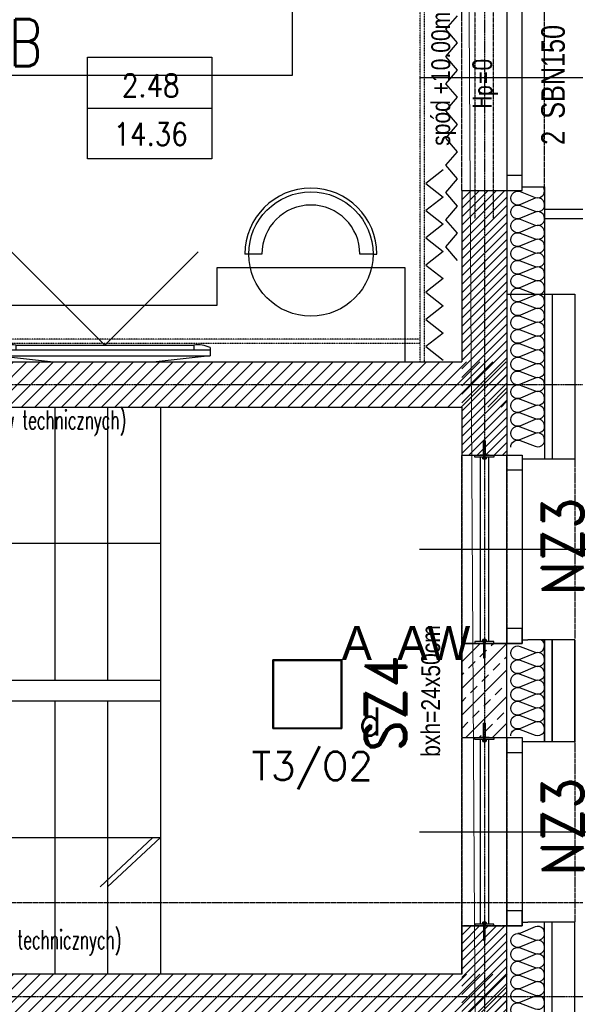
# Model space of a CAD drawing. Header units: millimetres. Extents: x 69081 to 158617, y -37521 to -9534.
# Tile 228 of 256: x 114411 to 114706, y -20178 to -19655. Entities that reach past the tile are written whole.
import ezdxf
from ezdxf.enums import TextEntityAlignment as Align

# ---------------------------------------------------------------- set-up
doc = ezdxf.new("R2010")
doc.units = ezdxf.units.MM
for name, pattern in [('DO', [0.8, 0.6, -0.1, 0, -0.1]), ('DP', [0.5, 0.3, -0.2]), ('KRESKOWA-SREDNIA', [0.2, 0.12, -0.08])]:
    doc.linetypes.add(name, pattern=pattern)
for name, color, linetype in [('0_oświetlenie', 7, 'Continuous'), ('A-----SZ', 8, 'Continuous'), ('A-ARM', 8, 'Continuous'), ('A-BUD-MA-MATERIALY', 8, 'Continuous'), ('A-MEB', 8, 'Continuous'), ('A-OSI', 8, 'DO'), ('A-SCH', 1, 'Continuous'), ('A-SCI', 7, 'Continuous'), ('BA_okn', 7, 'Continuous'), ('BA_okp', 2, 'Continuous'), ('BA_okw', 1, 'DP'), ('BA_SCO', 7, 'Continuous'), ('BA_TXG', 3, 'Continuous'), ('BA_WIC', 1, 'Continuous'), ('BALUSTRADA', 8, 'Continuous'), ('BI_szr', 8, 'Continuous'), ('BZ_sym', 7, 'Continuous'), ('BZ_WIC', 1, 'Continuous'), ('E_Oświetlenie - Numer obwodu', 1, 'Continuous'), ('E_Oświetlenie - Opis', 4, 'Continuous'), ('F-BIL', 1, 'Continuous'), ('F-BIL-OP', 3, 'Continuous'), ('F-BIL-TA', 1, 'Continuous'), ('JS_OLKA KONSTR', 231, 'Continuous'), ('JS_p.poż.', 240, 'Continuous'), ('Nadproża', 5, 'DO'), ('podciagi i nadproza', 3, 'DP'), ('R-----OP', 1, 'Continuous'), ('R-----WY', 1, 'Continuous'), ('R-RAM', 1, 'Continuous'), ('słupy', 1, 'Continuous'), ('ŚRUBKA', 251, 'Continuous')]:
    doc.layers.add(name, color=color, linetype=linetype)
doc.layers.add('OPIS', color=7, linetype='Continuous', lineweight=25)
doc.layers.get('R-----WY').off()
doc.styles.add('BIKTBG', font='romand.shx', dxfattribs={"width": 0.9})
doc.styles.add('BIKTS', font='bikromsw.shx', dxfattribs={"width": 0.85})
doc.styles.add('ROMANS', font='romans.shx', dxfattribs={"height": 1})
doc.styles.add('SIMPLEX', font='simplex', dxfattribs={"width": 0.85})
doc.styles.add('TableTextStyle', font='txt')
doc.styles.add('WYM--ROMANSSHX-08', font='ROMANS.SHX', dxfattribs={"width": 0.8})

# ---------------------------------------------------------------- blocks, each defined once
blk = doc.blocks.new('tv 50 cali')
at = {"layer": 'A-MEB'}
for p, q in [((57768.44, -31219.85), (57797.2, -31216.65)), ((57768.44, -31224.3), (57768.44, -31219.85)), ((57880.44, -31219.85), (57768.44, -31219.85)), ((57851.69, -31216.65), (57797.2, -31216.65)), ((57880.44, -31219.85), (57851.69, -31216.65)), ((57880.44, -31224.3), (57880.44, -31219.85)), ((57880.44, -31223.05), (57768.44, -31223.05)), ((57777.2, -31225.55), (57777.2, -31223.05)), ((57871.69, -31225.55), (57777.2, -31225.55)), ((57871.69, -31225.55), (57871.69, -31223.05))]:
    blk.add_line(p, q, dxfattribs=at)
blk.add_lwpolyline([(57774.95, -31275.04), (57824.44, -31225.55), (57873.94, -31275.04)], dxfattribs=at)
for centre, start, end in [((57775.01, -31209.6), 245.9345, 277.8122), ((57873.88, -31209.6), 262.1878, 294.0655)]:
    blk.add_arc(centre, 16.1, start, end, dxfattribs=at)
blk = doc.blocks.new('osie')
at = {"layer": 'A-OSI'}
for p, q in [((20573.6, -41234.89), (20573.6, -44525.44)), ((18070.03, -42687.43), (20818.3, -42687.43)), ((19559.28, -43012.43), (20818.3, -43012.43))]:
    blk.add_line(p, q, dxfattribs=at)
blk = doc.blocks.new('DYBY-BL5')
at = {"layer": 'F-BIL-TA', "color": 1}
blk.add_line((0, 45), (110, 45), dxfattribs=at)
blk.add_lwpolyline([(0, 0), (0, 90), (110, 90), (110, 0)], close=True, dxfattribs=at)
at = {"layer": 'F-BIL-OP', "style": 'SIMPLEX', "width": 0.85}
blk.add_attdef('NR', text='', height=20, dxfattribs=at).set_placement((56, 55), align=Align.CENTER)
at = {"layer": 'F-BIL-OP', "color": 2, "style": 'SIMPLEX', "width": 0.85, "flags": 1}
for tag, p in [('NAZWA', (119, 55)), ('POSADZKA', (119, 12)), ('GRUPA', (119, -27)), ('RODZAJ', (119, -72))]:
    blk.add_attdef(tag, p, '', height=19, dxfattribs=at)
at = {"layer": 'F-BIL-OP', "color": 2, "style": 'SIMPLEX', "width": 0.85}
blk.add_attdef('POW.', text='', height=20, dxfattribs=at).set_placement((56, 12), align=Align.CENTER)
at = {"layer": 'F-BIL-OP', "color": 2, "style": 'SIMPLEX', "width": 0.85, "flags": 1}
blk.add_attdef('POWH.', text='', height=20, dxfattribs=at).set_placement((56, -27), align=Align.CENTER)
blk = doc.blocks.new('symnadpr')
at = {"style": 'BIKTS', "width": 0.8}
blk.add_attdef('SZT_NADPR', text='', height=25, dxfattribs=at).set_placement((-48.7, -11.7), align=Align.RIGHT)
blk.add_attdef('NAZNADPR', (-42.6, -11.7), '', height=25, dxfattribs=at)
blk = doc.blocks.new('A$C04435ce7')
at = {"layer": 'BI_szr'}
h = blk.add_hatch(dxfattribs=at)
h.set_pattern_fill('BIK_ZELBET', color=256, scale=5, style=0)
h.set_pattern_definition([(45, (-2469.066, 4480.054), (-7.071068, 7.071068), []), (45, (-2461.995, 4480.054), (-7.071068, 7.071068), [5, -3.5])])
h.paths.add_polyline_path([(3962.09, 1278.87), (3986.09, 1278.87), (3986.09, 1328.87), (3962.09, 1328.87)])
at = {"layer": 'Nadproża', "ltscale": 0.75}
for p, q in [((3969.1, 1704.37), (3969.1, 1554.37)), ((3978.68, 1704.37), (3978.68, 1554.37))]:
    blk.add_line(p, q, dxfattribs=at)
at = {"layer": 'podciagi i nadproza'}
for points in [[(3962.09, 1428.87), (3986.09, 1428.87), (3986.09, 1328.87), (3962.09, 1328.87)], [(3962.09, 1278.87), (3986.09, 1278.87), (3986.09, 1178.87), (3962.09, 1178.87)]]:
    blk.add_lwpolyline(points, close=True, dxfattribs=at)
at = {"layer": 'słupy', "color": 4}
blk.add_lwpolyline([(3962.09, 1278.87), (3986.09, 1278.87), (3986.09, 1328.87), (3962.09, 1328.87)], close=True, dxfattribs=at)
at = {"layer": 'BZ_sym'}
ref = blk.add_blockref('symnadpr', (4010.52, 1628.98), dxfattribs=dict(at, xscale=0.5, yscale=0.5, zscale=0.5, rotation=90))
ref.add_attrib('naznadpr', 'SBN150', (4016.77, 1607.48), dxfattribs={"height": 12.5, "rotation": 90, "style": 'BIKTS', "width": 0.8})
ref.add_attrib('szt_nadpr', '2', dxfattribs={"height": 12.5, "rotation": 90, "style": 'BIKTS', "width": 0.8}).set_placement((4016.77, 1601.03), align=Align.RIGHT)
at = {"layer": 'BA_TXG', "style": 'BIKTBG', "width": 0.9}
for s, p in [('NZ3', (4026.64, 1380.36)), ('SZ4', (3932.61, 1296.64)), ('NZ3', (4026.64, 1231.65))]:
    blk.add_text(s, height=22, rotation=90, dxfattribs=at).set_placement(p, align=Align.CENTER)
at = {"layer": 'OPIS', "char_height": 10, "rotation": 90, "style": 'WYM--ROMANSSHX-08'}
for s, insert, width, attachment_point in [('{\\fArial|b0|i0|c238|p34;spód +10.00m}', (3945.93, 1593.11), 160, 1), ('{\\fArial|b0|i0|c238|p34;bxh=24x50cm}', (3940.59, 1338.56), 174.3659, 3)]:
    blk.add_mtext(s, dxfattribs=dict(at, insert=insert, width=width, attachment_point=attachment_point))
blk = doc.blocks.new('PRZEKROJE')
at = {"layer": 'R-----OP', "color": 121, "linetype": 'DP'}
blk.add_lwpolyline([(19889.14, -34118.77), (19788.52, -34118.77), (19788.52, -34118.77), (20055.1, -34118.77), (20055.1, -34118.77), (21600.08, -34118.77)], dxfattribs=at)
blk = doc.blocks.new('wid a')
at = {"layer": 'BALUSTRADA', "color": 2}
for p, q in [((12073.87, -41343.49), (12073.87, -41348.49)), ((12074.87, -41343.78), (12172.87, -41343.78)), ((12173.87, -41348.49), (12173.87, -41343.49)), ((12074.87, -41348.23), (12172.87, -41348.23))]:
    blk.add_line(p, q, dxfattribs=at)
at = {"layer": 'BALUSTRADA', "color": 2, "flags": 128}
for points in [[(12073.87, -41351), (12073.87, -41341), (12074.87, -41341), (12074.87, -41351)], [(12173.87, -41351), (12173.87, -41341), (12172.87, -41341), (12172.87, -41351)]]:
    blk.add_lwpolyline(points, close=True, dxfattribs=at)
at = {"layer": 'ŚRUBKA'}
for p, q in [((12074.87, -41345.57), (12075.03, -41345.57)), ((12074.87, -41346.41), (12075.03, -41346.41)), ((12075.09, -41345.6), (12075.45, -41345.6)), ((12075.09, -41346.38), (12075.45, -41346.38)), ((12172.65, -41345.6), (12172.29, -41345.6)), ((12172.65, -41346.38), (12172.29, -41346.38)), ((12172.87, -41345.57), (12172.71, -41345.57)), ((12172.87, -41346.41), (12172.71, -41346.41))]:
    blk.add_line(p, q, dxfattribs=at)
at = {"layer": 'ŚRUBKA', "flags": 128}
for points in [[(12073.55, -41346.47), (12066.25, -41346.47), (12066.09, -41345.99), (12066.25, -41345.51), (12073.55, -41345.51)], [(12074.87, -41345.59), (12073.75, -41345.59), (12073.75, -41346.39), (12074.87, -41346.39)], [(12074.87, -41346.79), (12075.03, -41346.79), (12075.03, -41345.19), (12074.87, -41345.19)], [(12075.81, -41345.59), (12075.52, -41345.59), (12075.52, -41346.39), (12075.81, -41346.39)], [(12171.93, -41345.59), (12172.23, -41345.59), (12172.23, -41346.39), (12171.93, -41346.39)], [(12172.87, -41346.79), (12172.71, -41346.79), (12172.71, -41345.19), (12172.87, -41345.19)], [(12172.87, -41345.59), (12173.99, -41345.59), (12173.99, -41346.39), (12172.87, -41346.39)], [(12174.19, -41346.47), (12181.49, -41346.47), (12181.66, -41345.99), (12181.49, -41345.51), (12174.19, -41345.51)]]:
    blk.add_lwpolyline(points, close=True, dxfattribs=at)
for points in [[(12073.75, -41345.59), (12073.71, -41345.63, -0.198912), (12073.64, -41345.66), (12073.55, -41345.66)], [(12073.75, -41346.39), (12073.71, -41346.34, 0.198912), (12073.64, -41346.32), (12073.55, -41346.32)], [(12074.87, -41346.88), (12075.72, -41346.88, 0.414214), (12075.92, -41346.68), (12075.92, -41345.3, 0.414214), (12075.72, -41345.1), (12074.87, -41345.1)], [(12074.87, -41345.1), (12075.72, -41345.1, -0.414214), (12075.92, -41345.3), (12075.92, -41346.68, -0.414214), (12075.72, -41346.88), (12074.87, -41346.88)], [(12172.87, -41346.88), (12172.02, -41346.88, -0.414214), (12171.82, -41346.68), (12171.82, -41345.3, -0.414214), (12172.02, -41345.1), (12172.87, -41345.1)], [(12172.87, -41345.1), (12172.02, -41345.1, 0.414214), (12171.82, -41345.3), (12171.82, -41346.68, 0.414214), (12172.02, -41346.88), (12172.87, -41346.88)], [(12173.99, -41345.59), (12174.04, -41345.63, 0.198912), (12174.1, -41345.66), (12174.19, -41345.66)], [(12173.99, -41346.39), (12174.04, -41346.34, -0.198912), (12174.1, -41346.32), (12174.19, -41346.32)]]:
    blk.add_lwpolyline(points, format="xyb", dxfattribs=at)
for points in [[(12075.03, -41345.31), (12075.09, -41345.2), (12075.45, -41345.2), (12075.52, -41345.31), (12075.52, -41346.67), (12075.45, -41346.77), (12075.09, -41346.77), (12075.03, -41346.67)], [(12172.71, -41345.31), (12172.65, -41345.2), (12172.29, -41345.2), (12172.23, -41345.31), (12172.23, -41346.67), (12172.29, -41346.77), (12172.65, -41346.77), (12172.71, -41346.67)]]:
    blk.add_lwpolyline(points, dxfattribs=at)
at = {"layer": 'ŚRUBKA'}
for centre, radius, start, end in [((12075.38, -41345.4), 0.344, 150, 214.5651), ((12075.38, -41346.58), 0.344, 145.4349, 210), ((12075.17, -41345.4), 0.344, 325.4349, 30), ((12074.22, -41345.99), 1.3, 342.4121, 17.5879), ((12075.17, -41346.58), 0.344, 330, 34.5651), ((12172.57, -41345.4), 0.344, 150, 214.5651), ((12173.53, -41345.99), 1.3, 162.4121, 197.5879), ((12172.57, -41346.58), 0.344, 145.4349, 210), ((12172.37, -41345.4), 0.344, 325.4349, 30), ((12172.37, -41346.58), 0.344, 330, 34.5651)]:
    blk.add_arc(centre, radius, start, end, dxfattribs=at)
blk = doc.blocks.new('opis lamp')
at = {"layer": 'E_Oświetlenie - Numer obwodu', "style": 'SIMPLEX'}
blk.add_attdef('OBWÓD', text='', height=15, dxfattribs=at).set_placement((-9.46, -1.18), align=Align.CENTER)
at = {"layer": 'E_Oświetlenie - Opis', "style": 'SIMPLEX'}
blk.add_attdef('OPIS1', (55.72, 42.77), '', height=15, dxfattribs=at)

msp = doc.modelspace()

# ---------------------------------------------------------------- hatches: boundary and pattern name
at = {"layer": 'A-----SZ'}
h = msp.add_hatch(dxfattribs=at)
h.set_pattern_fill('ANSI31', color=256)
h.set_pattern_definition([(45, (84993.599, 208.3168), (-2.24506404, 2.24506402), [])])
h.paths.add_polyline_path([(114646.1814, -19745.5849), (114670.1814, -19745.5849), (114670.1814, -19886.0849), (114646.1814, -19886.0849)])
h = msp.add_hatch(dxfattribs=at)
h.set_pattern_fill('ANSI31', color=256)
h.set_pattern_definition([(45, (84993.599, -182.1832), (-2.24506404, 2.24506402), [])])
h.paths.add_polyline_path([(114646.1814, -20136.0849), (114670.1814, -20136.0849), (114670.1814, -20276.5849), (114646.1814, -20276.5849)])
at = {"layer": 'JS_p.poż.'}
h = msp.add_hatch(dxfattribs=at)
h.set_pattern_fill('ANSI31', color=256, scale=40, style=0)
h.set_pattern_definition([(45, (93330.235, -5530.9077), (-3.5355339, 3.5355339), [])])
h.paths.add_polyline_path([(114670.1415, -19860.5941), (114670.1415, -19836.607), (113996.1415, -19836.5941), (113996.1415, -19860.5941)])
h = msp.add_hatch(dxfattribs=at)
h.set_pattern_fill('ANSI31', color=256, scale=40, style=0)
h.set_pattern_definition([(45, (93330.235, -5855.9077), (-3.5355339, 3.5355339), [])])
h.paths.add_polyline_path([(114670.1415, -20185.5941), (114670.1415, -20161.607), (114020.1415, -20161.5941), (113996.1415, -20185.5941)])

# ---------------------------------------------------------------- linework, layer by layer
at = {"layer": '0_oświetlenie', "color": 7, "lineweight": 5, "elevation": 1}
msp.add_lwpolyline([(111353.9326, -21359.284), (114660.1136, -21359.284), (114644.1136, -18638.284), (113105.1136, -18638.284), (113105.1136, -19854.284), (112602.3789, -19854.284), (112319.9319, -18630.8715), (110820.3763, -18977.0712), (111353.9326, -21359.284)], dxfattribs=at)
at = {"layer": '0_oświetlenie'}
for points in [[(114545.9135, -20031.3166, 0), (114545.9135, -19994.8166, 0)], [(114545.9135, -19994.8166, 0), (114545.9135, -20031.3166, 0)], [(114545.9135, -19994.8166, 0), (114582.4135, -19994.8166, 0)], [(114582.4135, -19994.8166, 0), (114545.9135, -19994.8166, 0)], [(114545.9135, -19994.8166, 0), (114545.9135, -20031.3166, 0)], [(114582.4135, -19994.8166, 0), (114545.9135, -19994.8166, 0)], [(114545.9135, -20031.3166, 0), (114545.9135, -19994.8166, 0)], [(114545.9135, -19994.8166, 0), (114582.4135, -19994.8166, 0)], [(114546.1635, -19995.0666, 0), (114546.1635, -20031.0666, 0)], [(114582.1635, -19995.0666, 0), (114546.1635, -19995.0666, 0)], [(114546.1635, -20031.0666, 0), (114546.1635, -19995.0666, 0)], [(114546.1635, -19995.0666, 0), (114582.1635, -19995.0666, 0)], [(114582.1635, -20031.0666, 0), (114582.1635, -19995.0666, 0)], [(114582.1635, -19995.0666, 0), (114582.1635, -20031.0666, 0)], [(114582.4135, -19994.8166, 0), (114582.4135, -20031.3166, 0)], [(114582.4135, -20031.3166, 0), (114582.4135, -19994.8166, 0)], [(114582.4135, -20031.3166, 0), (114582.4135, -19994.8166, 0)], [(114582.4135, -19994.8166, 0), (114582.4135, -20031.3166, 0)], [(114582.4135, -20031.3166, 0), (114545.9135, -20031.3166, 0)], [(114545.9135, -20031.3166, 0), (114582.4135, -20031.3166, 0)], [(114545.9135, -20031.3166, 0), (114582.4135, -20031.3166, 0)], [(114582.4135, -20031.3166, 0), (114545.9135, -20031.3166, 0)], [(114546.1635, -20031.0666, 0), (114582.1635, -20031.0666, 0)], [(114582.1635, -20031.0666, 0), (114546.1635, -20031.0666, 0)]]:
    msp.add_polyline3d(points, dxfattribs=at)
at = {"layer": 'A-BUD-MA-MATERIALY'}
for points in [[(114672.1412, -19881.8168, -0.52350852), (114677.1004, -19878.3784), (114685.183, -19881.4051, 1.47258809), (114685.0506, -19874.5808), (114677.2328, -19877.8595, -1.47258809), (114677.1004, -19871.0352), (114685.183, -19874.0619, 1.47258809), (114685.0506, -19867.2377), (114677.2328, -19870.5163, -1.47258809), (114677.1004, -19863.6921), (114685.183, -19866.7188, 1.47258809), (114685.0506, -19859.8945), (114677.2328, -19863.1732, -1.47258809), (114677.1004, -19856.3489), (114685.183, -19859.3756, 1.47258809), (114685.0506, -19852.5514), (114677.2328, -19855.83, -1.47258809), (114677.1004, -19849.0058), (114685.183, -19852.0325, 1.47258809), (114685.0506, -19845.2082), (114677.2328, -19848.4869, -1.47258809), (114677.1004, -19841.6626), (114685.183, -19844.6893, 1.47258809), (114685.0506, -19837.8651), (114677.2328, -19841.1437, -1.47258809), (114677.1004, -19834.3195), (114685.183, -19837.3462, 1.47258809), (114685.0506, -19830.5219), (114677.2328, -19833.8006, -1.47258809), (114677.1004, -19826.9763), (114685.183, -19830.003, 1.47258809), (114685.0506, -19823.1788), (114677.2328, -19826.4574, -1.47258809), (114677.1004, -19819.6331), (114685.183, -19822.6599, 1.47258809), (114685.0506, -19815.8356), (114677.2328, -19819.1143, -1.47258809), (114677.1004, -19812.29), (114685.183, -19815.3167, 1.47258809), (114685.0506, -19808.4925), (114677.2328, -19811.7711, -1.47258809), (114677.1004, -19804.9468), (114685.183, -19807.9736, 1.47258809), (114685.0506, -19801.1493), (114677.2328, -19804.428, -1.47258809), (114677.1004, -19797.6037), (114685.183, -19800.6304, 1.47258809), (114685.0506, -19793.8062), (114677.2328, -19797.0848, -1.47258809), (114677.1004, -19790.2605), (114685.183, -19793.2873, 1.47258809), (114685.0506, -19786.463), (114677.2328, -19789.7417, -1.47258809), (114677.1004, -19782.9174), (114685.183, -19785.9441, 1.47258809), (114685.0506, -19779.1199), (114677.2328, -19782.3985, -1.47258809), (114677.1004, -19775.5742), (114685.183, -19778.601, 1.47258809), (114685.0506, -19771.7767), (114677.2328, -19775.0554, -1.47258809), (114677.1004, -19768.2311), (114685.183, -19771.2578, 1.47258809), (114685.0506, -19764.4336), (114677.2328, -19767.7122, -1.47258809), (114677.1004, -19760.8879), (114685.183, -19763.9147, 1.47258809), (114685.0506, -19757.0904), (114677.2328, -19760.3691, -1.47258809), (114677.1004, -19753.5448), (114685.183, -19756.5715, 1.47258809), (114685.0506, -19749.7473), (114677.2328, -19753.0259, -1.47258809), (114677.1004, -19746.2016), (114685.183, -19749.2284, 0.74851672), (114689.4131, -19743.5941, 0.74851672)], [(114672.1412, -20035.1607, -0.52350852), (114677.1004, -20031.7223), (114685.183, -20034.749, 1.47258809), (114685.0506, -20027.9247), (114677.2328, -20031.2034, -1.47258809), (114677.1004, -20024.3791), (114685.183, -20027.4059, 1.47258809), (114685.0506, -20020.5816), (114677.2328, -20023.8602, -1.47258809), (114677.1004, -20017.036), (114685.183, -20020.0627, 1.47258809), (114685.0506, -20013.2384), (114677.2328, -20016.5171, -1.47258809), (114677.1004, -20009.6928), (114685.183, -20012.7195, 1.47258809), (114685.0506, -20005.8953), (114677.2328, -20009.1739, -1.47258809), (114677.1004, -20002.3497), (114685.183, -20005.3764, 1.47258809), (114685.0506, -19998.5521), (114677.2328, -20001.8308, -1.47258809), (114677.1004, -19995.0065), (114685.183, -19998.0332, 1.47258809), (114685.0506, -19991.209), (114677.2328, -19994.4876, -1.47258809), (114677.1004, -19987.6634), (114685.183, -19990.6901, 0.91510893), (114688.3441, -19984.0941, 0.91510893)], [(114677.2328, -20183.8972, -1.47258809), (114677.1004, -20177.0729), (114685.183, -20180.0997, 1.47258809), (114685.0506, -20173.2754), (114677.2328, -20176.5541, -1.47258809), (114677.1004, -20169.7298), (114685.183, -20172.7565, 1.47258809), (114685.0506, -20165.9323), (114677.2328, -20169.2109, -1.47258809), (114677.1004, -20162.3866), (114685.183, -20165.4134, 1.47258809), (114685.0506, -20158.5891), (114677.2328, -20161.8678, -1.47258809), (114677.1004, -20155.0435), (114685.183, -20158.0702, 1.47258809), (114685.0506, -20151.246), (114677.2328, -20154.5246, -1.47258809), (114677.1004, -20147.7003), (114685.183, -20150.7271, 1.47258809), (114685.0506, -20143.9028), (114677.2328, -20147.1815, -1.47258809), (114677.1004, -20140.3572), (114685.183, -20143.3839, 1.47258809), (114685.0506, -20136.5597), (114677.2328, -20139.8383, -0.0996027), (114675.8128, -20140.124, -0.0996027)]]:
    msp.add_lwpolyline(points, format="xyb", dxfattribs=at)
at = {"layer": 'A-MEB'}
for p, q in [((114533.0643, -19779.3206), (114531.0643, -19779.3206)), ((114540.0643, -19779.3206), (114533.0643, -19779.3206)), ((114599.0643, -19779.3206), (114592.0643, -19779.3206)), ((114599.0643, -19779.3206), (114601.0643, -19779.3206))]:
    msp.add_line(p, q, dxfattribs=at)
at = {"layer": 'A-MEB', "linetype": 'KRESKOWA-SREDNIA'}
for points in [[(114624.1415, -19836.5941), (114624.1415, -19436.5941), (114626.1415, -19436.5941), (114626.1415, -19836.5941)], [(114624.1415, -19824.5941), (114287.1415, -19824.5941), (114287.1415, -19826.5941), (114624.1415, -19826.5941)]]:
    msp.add_lwpolyline(points, dxfattribs=at)
at = {"layer": 'A-MEB'}
for points in [[(114643.8879, -19667.213), (114637.6521, -19659.9922), (114643.8879, -19652.7715)], [(114643.8879, -19681.6544), (114637.6521, -19674.4337), (114643.8879, -19667.213)], [(114643.8879, -19696.0959), (114637.6521, -19688.8752), (114643.8879, -19681.6544)], [(114643.8879, -19710.5374), (114637.6521, -19703.3167), (114643.8879, -19696.0959)], [(114643.8879, -19724.9789), (114637.6521, -19717.7581), (114643.8879, -19710.5374)], [(114643.8879, -19739.4203), (114637.6521, -19732.1996), (114643.8879, -19724.9789)], [(114636.3238, -19734.6291), (114627.088, -19741.8499), (114636.3238, -19749.0706)], [(114643.8879, -19753.8618), (114637.6521, -19746.6411), (114643.8879, -19739.4203)], [(114636.3238, -19749.0706), (114627.088, -19756.2914), (114636.3238, -19763.5121)], [(114643.8879, -19768.3033), (114637.6521, -19761.0826), (114643.8879, -19753.8618)], [(114636.3238, -19763.5121), (114627.088, -19770.7328), (114636.3238, -19777.9536)], [(114643.8879, -19782.7448), (114637.6521, -19775.524), (114643.8879, -19768.3033)], [(114636.3238, -19777.9536), (114627.088, -19785.1743), (114636.3238, -19792.3951)], [(114376.3044, -19836.5941), (114616.0643, -19836.5941), (114616.0643, -19786.5941), (114516.0643, -19786.5941), (114516.0643, -19806.5941), (114376.3044, -19806.5941), (114376.3044, -19836.5941)], [(114636.3238, -19792.3951), (114627.088, -19799.6158), (114636.3238, -19806.8365)], [(114636.3238, -19806.8365), (114627.088, -19814.0573), (114636.3238, -19821.278)], [(114636.3238, -19821.278), (114627.088, -19828.4988), (114636.3238, -19835.7195)]]:
    msp.add_lwpolyline(points, dxfattribs=at)
msp.add_circle((114566.0643, -19779.3206), 33, dxfattribs=at)
for radius in [35, 26]:
    msp.add_arc((114566.0643, -19779.3206), radius, 0, 180, dxfattribs=at)
at = {"layer": 'A-SCH', "color": 1}
for p, q in [((114430.1415, -19860.5941), (114430.1415, -20005.5941)), ((114458.1415, -19860.5941), (114458.1415, -20005.5941)), ((114486.1415, -19860.5941), (114486.1415, -20161.5941)), ((114486.1415, -19933.0941), (114234.1415, -19933.0941)), ((114234.1415, -20005.5941), (114486.1415, -20005.5941)), ((114240.1415, -20016.5941), (114486.1415, -20016.5941)), ((114430.1415, -20016.5941), (114430.1415, -20161.5941)), ((114458.1415, -20016.5941), (114458.1415, -20161.5941)), ((114234.1415, -20089.0941), (114486.1415, -20089.0941)), ((114482.1415, -20089.0941), (114454.1415, -20115.23)), ((114486.1415, -20089.0941), (114458.1415, -20115.23))]:
    msp.add_line(p, q, dxfattribs=at)
at = {"layer": 'A-SCI', "color": 4}
for p, q in [((114646.1415, -19745.5941), (114678.1415, -19745.5941)), ((114646.1415, -19886.0941), (114678.1415, -19886.0941)), ((114678.1415, -19984.0941), (114681.1415, -19984.0941)), ((114646.1415, -20036.0941), (114646.1415, -19986.0941)), ((114646.1415, -19986.0941), (114678.1415, -19986.0941)), ((114670.1415, -20036.0941), (114670.1415, -19986.0941)), ((114646.1415, -20036.0941), (114678.1415, -20036.0941)), ((114646.1415, -20161.5941), (114646.1415, -20136.0941)), ((114646.1415, -20136.0941), (114678.1415, -20136.0941)), ((114670.1415, -20276.0941), (114670.1415, -20136.0941)), ((114678.1415, -20134.0941), (114681.1415, -20134.0941)), ((114706.1415, -20134.0941), (114681.1415, -20134.0941)), ((114706.1415, -20278.5941), (114706.1415, -20134.0941))]:
    msp.add_line(p, q, dxfattribs=at)
for points in [[(114678.1415, -19745.5941), (114678.1415, -19743.5941), (114690.1415, -19743.5941)], [(114690.1415, -19743.5941), (114690.1415, -19800.5941)], [(114646.1415, -19745.5941), (114646.1415, -19836.5941)], [(114670.1415, -19745.5941), (114670.1415, -19886.0941)], [(114670.1415, -19800.5941), (114670.1415, -19800.5941), (114706.1415, -19800.5941), (114706.1415, -19888.0941)], [(114020.1415, -19836.5941), (114646.1415, -19836.5941)], [(114020.1415, -19860.5941), (114646.1415, -19860.5941), (114646.1415, -19886.0941)], [(114678.1415, -20038.0941), (114706.1415, -20038.0941), (114706.1415, -19984.0941), (114681.1415, -19984.0941)], [(114706.1415, -19984.0941), (114706.1415, -20038.0941)], [(114646.1415, -19986.0941), (114646.1415, -20036.0941)], [(114646.1415, -20036.0941), (114646.1415, -19986.0941)], [(114646.1415, -20136.0941), (114646.1415, -20161.5941), (114020.1415, -20161.5941), (114020.1415, -20020.2438)], [(114646.1415, -20161.5941), (114646.1415, -20136.0941)]]:
    msp.add_lwpolyline(points, dxfattribs=at)
at = {"layer": 'BA_okn'}
for points in [[(114678.1415, -19745.5941), (114678.1415, -19625.5941), (114670.1415, -19625.5941), (114670.1415, -19745.5941)], [(114678.1415, -19745.5941), (114678.1415, -19737.5941), (114670.1415, -19737.5941), (114670.1415, -19745.5941)], [(114678.1415, -19886.0941), (114678.1415, -19986.0941), (114670.1415, -19986.0941), (114670.1415, -19886.0941)], [(114678.1415, -19886.0941), (114678.1415, -19894.0941), (114670.1415, -19894.0941), (114670.1415, -19886.0941)], [(114678.1415, -19986.0941), (114678.1415, -19978.0941), (114670.1415, -19978.0941), (114670.1415, -19986.0941)], [(114678.1415, -20036.0941), (114678.1415, -20136.0941), (114670.1415, -20136.0941), (114670.1415, -20036.0941)], [(114678.1415, -20036.0941), (114678.1415, -20044.0941), (114670.1415, -20044.0941), (114670.1415, -20036.0941)], [(114678.1415, -20136.0941), (114678.1415, -20128.0941), (114670.1415, -20128.0941), (114670.1415, -20136.0941)]]:
    msp.add_lwpolyline(points, close=True, dxfattribs=at)
at = {"layer": 'BA_okp'}
for points in [[(114690.1415, -19610.5941), (114736.1415, -19610.5941), (114736.1415, -19760.5941), (114690.1415, -19760.5941)], [(114690.1415, -19615.5941), (114731.1415, -19615.5941), (114731.1415, -19755.5941), (114690.1415, -19755.5941)]]:
    msp.add_lwpolyline(points, dxfattribs=at)
at = {"layer": 'BA_okw'}
for p, q in [((114646.1415, -19745.5941), (114646.1415, -19625.5941)), ((114690.1415, -19743.5941), (114690.1415, -19627.5941)), ((114646.1415, -19886.0941), (114646.1415, -19986.0941)), ((114706.1415, -19887.5941), (114706.1415, -19983.5941)), ((114646.1415, -20036.5941), (114646.1415, -20136.5941)), ((114706.1415, -20038.0941), (114706.1415, -20134.0941))]:
    msp.add_line(p, q, dxfattribs=at)
at = {"layer": 'BA_SCO'}
msp.add_line((114678.1415, -19888.0941), (114706.1415, -19888.0941), dxfattribs=at)
at = {"layer": 'BA_WIC'}
for p, q in [((114623.7381, -19685.5941), (114732.5449, -19685.5941)), ((114623.7381, -19685.5941), (114732.5449, -19685.5941)), ((114623.7381, -19936.0941), (114732.5449, -19936.0941)), ((114623.7381, -20086.0941), (114732.5449, -20086.0941))]:
    msp.add_line(p, q, dxfattribs=at)
at = {"layer": 'BZ_WIC'}
msp.add_line((114694.1415, -20278.5941), (114694.1415, -20134.0941), dxfattribs=at)
for points in [[(114690.1415, -19800.5941), (114690.1415, -19888.0941)], [(114694.1415, -19800.5941), (114694.1415, -19888.0941)], [(114690.1415, -19984.0941), (114690.1415, -20038.0941)], [(114690.1415, -20038.0941), (114690.1415, -19984.0941)], [(114694.1415, -19984.0941), (114694.1415, -20038.0941)], [(114694.1415, -20038.0941), (114694.1415, -19984.0941)], [(114690.1415, -20278.5941), (114690.1415, -20134.0941)]]:
    msp.add_lwpolyline(points, dxfattribs=at)

# ---------------------------------------------------------------- block references
at = {"layer": '0_oświetlenie'}
ref = msp.add_blockref('opis lamp', (114544.6407, -20030.6437, 1), dxfattribs=at)
ref.add_attrib('OBWÓD', 'T3/O2', dxfattribs={"layer": 'E_Oświetlenie - Numer obwodu', "height": 15, "style": 'SIMPLEX'}).set_placement((114566.7969, -20058.6117, 1), align=Align.CENTER)
ref.add_attrib('OPIS1', 'd', (114591.3459, -20035.0201, 1), dxfattribs={"layer": 'E_Oświetlenie - Opis', "height": 15, "style": 'SIMPLEX'})
at = {"layer": 'A-ARM', "rotation": 180.0000000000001}
msp.add_blockref('tv 50 cali', (172281.0857, -51053.2415), dxfattribs=at)
at = {"layer": 'A-SCI', "color": 4}
msp.add_blockref('osie', (94084.5456, 22838.835), dxfattribs=at)
at = {"layer": 'F-BIL', "xscale": 0.6, "yscale": 0.6, "zscale": 0.6}
msp.add_blockref('DYBY-BL5', (114447.4049, -19728.854), dxfattribs=at).add_auto_attribs({'NR': '2.48', 'POW.': '14.36'})
at = {"layer": 'JS_OLKA KONSTR'}
msp.add_blockref('A$C04435ce7', (110684.0499, -21314.9635), dxfattribs=at)
at = {"layer": 'R-----WY'}
msp.add_blockref('PRZEKROJE', (93259.4635, 13995.1786), dxfattribs=at)
at = {"layer": 'R-RAM', "color": 2, "rotation": 270}
for p in [(156004.1416, -7812.222), (156004.1416, -7962.222)]:
    msp.add_blockref('wid a', p, dxfattribs=at)

# ---------------------------------------------------------------- texts
at = {"layer": '0_oświetlenie', "style": 'TableTextStyle'}
msp.add_text('A_AW', height=18, dxfattribs=at).set_placement((114582.4137, -19994.8169))
at = {"layer": '0_oświetlenie', "linetype": 'Continuous', "insert": (114362.1541, -19571.1939, 1), "char_height": 25, "width": 378.004849, "attachment_point": 2, "style": 'WYM--ROMANSSHX-08', "bg_fill": 16, "box_fill_scale": 1.2, "bg_fill_color": 257, "bg_fill_transparency": 0}
msp.add_mtext('\\Fsimplex.shx|c238;oświetlenie wg projektu powtarzalnego wnętrz \\Pmoduł 3B', dxfattribs=at)
at = {"layer": 'JS_p.poż.', "ltscale": 0.02, "char_height": 10, "width": 337.528675, "attachment_point": 1, "style": 'ROMANS'}
for insert in [(114180.7796, -19862.3563), (114178.2215, -20138.334)]:
    msp.add_mtext('{\\W0.6;OBUDOWA KLATKI SCHODOWEJ REI 60 (\\fArial|b0|i0|c238|p34;\\W1;§\\fMS Shell Dlg 2|b0|i0|c238|p0;\\H0.70832x; \\Fromans|c238;\\H1.4118x;\\W0.6;245 warunków technicznych)}', dxfattribs=dict(at, insert=insert))
at = {"layer": 'R-----OP', "insert": (114651.9801, -19701.8971), "char_height": 10, "width": 246.829506, "attachment_point": 1, "rotation": 90, "style": 'ROMANS'}
msp.add_mtext('\\pxql;{\\W0.7;Hp=0}', dxfattribs=at)

doc.saveas('drawing.dxf')
